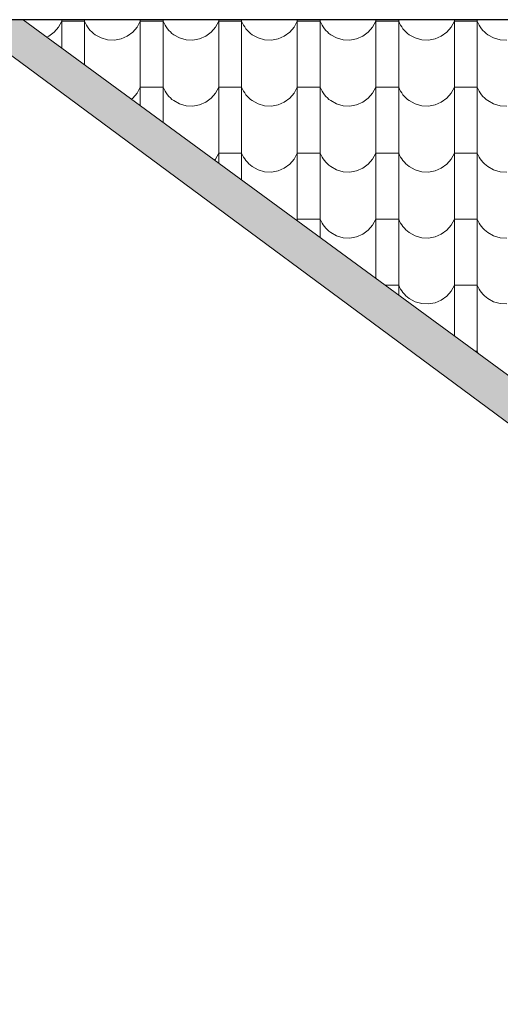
# Model space of a CAD drawing. Header units: millimetres. Extents: x -61343 to 9939, y -6894 to 7453.
# Tile 140 of 255: x -5707 to -5505, y -5498 to -5084. Entities that reach past the tile are written whole.
import ezdxf

# ---------------------------------------------------------------- set-up
doc = ezdxf.new("R2010")
doc.units = ezdxf.units.MM
doc.header["$MEASUREMENT"] = 0
doc.layers.add('810-G Ogólne', color=7, linetype='Continuous')
doc.layers.add('990-D Import IFC', color=7, linetype='Continuous')

# ---------------------------------------------------------------- blocks, each defined once
blk = doc.blocks.new('*X1836', base_point=(515069.4, 47309.9))
at = {"layer": '990-D Import IFC', "color": 251, "linetype": 'Continuous', "lineweight": 13, "true_color": 0x6a6a6a}
for p, q in [((663819.4, -38714.7), (663838.1, -38693.2)), ((663838.1, -38693.2), (663851.4, -38668.2)), ((663851.4, -38661.7), (663851.4, -38780.9)), ((663899.4, -38668.2), (663851.4, -38668.2)), ((663947.5, -38668.2), (663899.4, -38668.2)), ((663947.5, -38661.7), (663947.5, -38837.1)), ((663947.5, -38668.2), (663951.1, -38676.5)), ((663951.1, -38676.5), (663955.4, -38684.6)), ((663955.4, -38684.6), (663960.2, -38692.3)), ((663960.2, -38692.3), (663965.5, -38699.7)), ((664149.4, -38714.7), (664168.1, -38693.2)), ((664168.1, -38693.2), (664181.4, -38668.2)), ((664181.4, -38661.7), (664181.4, -38837.1)), ((664229.4, -38668.2), (664181.4, -38668.2)), ((664277.5, -38668.2), (664229.4, -38668.2)), ((664277.5, -38661.7), (664277.5, -38837.1)), ((664277.5, -38668.2), (664281.1, -38676.5)), ((664281.1, -38676.5), (664285.4, -38684.6)), ((664285.4, -38684.6), (664290.2, -38692.3)), ((664290.2, -38692.3), (664295.5, -38699.7)), ((664479.4, -38714.7), (664498.1, -38693.2)), ((664498.1, -38693.2), (664511.4, -38668.2)), ((664511.4, -38661.7), (664511.4, -38837.1)), ((664559.4, -38668.2), (664511.4, -38668.2)), ((664607.5, -38668.2), (664559.4, -38668.2)), ((664607.5, -38661.7), (664607.5, -38837.1)), ((664607.5, -38668.2), (664611.1, -38676.5)), ((664611.1, -38676.5), (664615.4, -38684.6)), ((664615.4, -38684.6), (664620.2, -38692.3)), ((664620.2, -38692.3), (664625.5, -38699.7)), ((664809.4, -38714.7), (664828.1, -38693.2)), ((664828.1, -38693.2), (664841.4, -38668.2)), ((664841.4, -38661.7), (664841.4, -38837.1)), ((664889.4, -38668.2), (664841.4, -38668.2)), ((664937.5, -38668.2), (664889.4, -38668.2)), ((664937.5, -38661.7), (664937.5, -38837.1)), ((664937.5, -38668.2), (664941.1, -38676.5)), ((664941.1, -38676.5), (664945.4, -38684.6)), ((664945.4, -38684.6), (664950.2, -38692.3)), ((664950.2, -38692.3), (664955.5, -38699.7)), ((665139.4, -38714.7), (665158.1, -38693.2)), ((665158.1, -38693.2), (665171.4, -38668.2)), ((665171.4, -38661.7), (665171.4, -38837.1)), ((665219.4, -38668.2), (665171.4, -38668.2)), ((665267.5, -38668.2), (665219.4, -38668.2)), ((665267.5, -38661.7), (665267.5, -38837.1)), ((665267.5, -38668.2), (665271.1, -38676.5)), ((665271.1, -38676.5), (665275.4, -38684.6)), ((665275.4, -38684.6), (665280.2, -38692.3)), ((665280.2, -38692.3), (665285.5, -38699.7)), ((665469.4, -38714.7), (665488.1, -38693.2)), ((665488.1, -38693.2), (665501.4, -38668.2)), ((665501.4, -38661.7), (665501.4, -38837.1)), ((665549.4, -38668.2), (665501.4, -38668.2)), ((665597.5, -38668.2), (665549.4, -38668.2)), ((665597.5, -38661.7), (665597.5, -38837.1)), ((665597.5, -38668.2), (665601.1, -38676.5)), ((665601.1, -38676.5), (665605.4, -38684.6)), ((665605.4, -38684.6), (665610.2, -38692.3)), ((665610.2, -38692.3), (665615.5, -38699.7)), ((663788.4, -38734.8), (663796.5, -38731.4)), ((663796.5, -38731.4), (663819.4, -38714.7)), ((663965.5, -38699.7), (663971.4, -38706.6)), ((663971.4, -38706.6), (663977.8, -38713.1)), ((663977.8, -38713.1), (663984.6, -38719.2)), ((663984.6, -38719.2), (663991.9, -38724.7)), ((663991.9, -38724.7), (664016.7, -38738.4)), ((664016.7, -38738.4), (664044.1, -38746.1)), ((664100.4, -38742.5), (664126.5, -38731.4)), ((664126.5, -38731.4), (664149.4, -38714.7)), ((664295.5, -38699.7), (664301.4, -38706.6)), ((664301.4, -38706.6), (664307.8, -38713.1)), ((664307.8, -38713.1), (664314.6, -38719.2)), ((664314.6, -38719.2), (664321.9, -38724.7)), ((664321.9, -38724.7), (664346.7, -38738.4)), ((664346.7, -38738.4), (664374.1, -38746.1)), ((664430.4, -38742.5), (664456.5, -38731.4)), ((664456.5, -38731.4), (664479.4, -38714.7)), ((664625.5, -38699.7), (664631.4, -38706.6)), ((664631.4, -38706.6), (664637.8, -38713.1)), ((664637.8, -38713.1), (664644.6, -38719.2)), ((664644.6, -38719.2), (664651.9, -38724.7)), ((664651.9, -38724.7), (664676.7, -38738.4)), ((664676.7, -38738.4), (664704.1, -38746.1)), ((664760.4, -38742.5), (664786.5, -38731.4)), ((664786.5, -38731.4), (664809.4, -38714.7)), ((664955.5, -38699.7), (664961.4, -38706.6)), ((664961.4, -38706.6), (664967.8, -38713.1)), ((664967.8, -38713.1), (664974.6, -38719.2)), ((664974.6, -38719.2), (664981.9, -38724.7)), ((664981.9, -38724.7), (665006.7, -38738.4)), ((665006.7, -38738.4), (665034.1, -38746.1)), ((665090.4, -38742.5), (665116.5, -38731.4)), ((665116.5, -38731.4), (665139.4, -38714.7)), ((665285.5, -38699.7), (665291.4, -38706.6)), ((665291.4, -38706.6), (665297.8, -38713.1)), ((665297.8, -38713.1), (665304.6, -38719.2)), ((665304.6, -38719.2), (665311.9, -38724.7)), ((665311.9, -38724.7), (665336.7, -38738.4)), ((665336.7, -38738.4), (665364.1, -38746.1)), ((665420.4, -38742.5), (665446.5, -38731.4)), ((665446.5, -38731.4), (665469.4, -38714.7)), ((665615.5, -38699.7), (665621.4, -38706.6)), ((665621.4, -38706.6), (665627.8, -38713.1)), ((665627.8, -38713.1), (665634.6, -38719.2)), ((665634.6, -38719.2), (665641.9, -38724.7)), ((665641.9, -38724.7), (665666.7, -38738.4)), ((665666.7, -38738.4), (665694.1, -38746.1)), ((664044.1, -38746.1), (664072.4, -38747.5)), ((664072.4, -38747.5), (664100.4, -38742.5)), ((664374.1, -38746.1), (664402.4, -38747.5)), ((664402.4, -38747.5), (664430.4, -38742.5)), ((664704.1, -38746.1), (664732.4, -38747.5)), ((664732.4, -38747.5), (664760.4, -38742.5)), ((665034.1, -38746.1), (665062.4, -38747.5)), ((665062.4, -38747.5), (665090.4, -38742.5)), ((665364.1, -38746.1), (665392.4, -38747.5)), ((665392.4, -38747.5), (665420.4, -38742.5)), ((665694.1, -38746.1), (665722.4, -38747.5)), ((663947.5, -38837.1), (663947.5, -38851.3)), ((664181.4, -38837.1), (664181.4, -39022.6)), ((664277.5, -38837.1), (664277.5, -39092.9)), ((664511.4, -38837.1), (664511.4, -39114.1)), ((664607.5, -38837.1), (664607.5, -39114.1)), ((664841.4, -38837.1), (664841.4, -39114.1)), ((664937.5, -38837.1), (664937.5, -39114.1)), ((665171.4, -38837.1), (665171.4, -39114.1)), ((665267.5, -38837.1), (665267.5, -39114.1)), ((665501.4, -38837.1), (665501.4, -39114.1)), ((665597.5, -38837.1), (665597.5, -39114.1)), ((664168.1, -38970.2), (664181.4, -38945.2)), ((664229.4, -38945.2), (664181.4, -38945.2)), ((664277.5, -38945.2), (664229.4, -38945.2)), ((664277.5, -38945.2), (664281.1, -38953.5)), ((664498.1, -38970.2), (664511.4, -38945.2)), ((664559.4, -38945.2), (664511.4, -38945.2)), ((664607.5, -38945.2), (664559.4, -38945.2)), ((664607.5, -38945.2), (664611.1, -38953.5)), ((664828.1, -38970.2), (664841.4, -38945.2)), ((664889.4, -38945.2), (664841.4, -38945.2)), ((664937.5, -38945.2), (664889.4, -38945.2)), ((664937.5, -38945.2), (664941.1, -38953.5)), ((665158.1, -38970.2), (665171.4, -38945.2)), ((665219.4, -38945.2), (665171.4, -38945.2)), ((665267.5, -38945.2), (665219.4, -38945.2)), ((665267.5, -38945.2), (665271.1, -38953.5)), ((665488.1, -38970.2), (665501.4, -38945.2)), ((665549.4, -38945.2), (665501.4, -38945.2)), ((665597.5, -38945.2), (665549.4, -38945.2)), ((665597.5, -38945.2), (665601.1, -38953.5)), ((664149.4, -38991.7), (664168.1, -38970.2)), ((664281.1, -38953.5), (664285.4, -38961.6)), ((664285.4, -38961.6), (664290.2, -38969.3)), ((664290.2, -38969.3), (664295.5, -38976.7)), ((664295.5, -38976.7), (664301.4, -38983.6)), ((664301.4, -38983.6), (664307.8, -38990.1)), ((664479.4, -38991.7), (664498.1, -38970.2)), ((664611.1, -38953.5), (664615.4, -38961.6)), ((664615.4, -38961.6), (664620.2, -38969.3)), ((664620.2, -38969.3), (664625.5, -38976.7)), ((664625.5, -38976.7), (664631.4, -38983.6)), ((664631.4, -38983.6), (664637.8, -38990.1)), ((664809.4, -38991.7), (664828.1, -38970.2)), ((664941.1, -38953.5), (664945.4, -38961.6)), ((664945.4, -38961.6), (664950.2, -38969.3)), ((664950.2, -38969.3), (664955.5, -38976.7)), ((664955.5, -38976.7), (664961.4, -38983.6)), ((664961.4, -38983.6), (664967.8, -38990.1)), ((665139.4, -38991.7), (665158.1, -38970.2)), ((665271.1, -38953.5), (665275.4, -38961.6)), ((665275.4, -38961.6), (665280.2, -38969.3)), ((665280.2, -38969.3), (665285.5, -38976.7)), ((665285.5, -38976.7), (665291.4, -38983.6)), ((665291.4, -38983.6), (665297.8, -38990.1)), ((665469.4, -38991.7), (665488.1, -38970.2)), ((665601.1, -38953.5), (665605.4, -38961.6)), ((665605.4, -38961.6), (665610.2, -38969.3)), ((665610.2, -38969.3), (665615.5, -38976.7)), ((665615.5, -38976.7), (665621.4, -38983.6)), ((665621.4, -38983.6), (665627.8, -38990.1)), ((664144.3, -38995.4), (664149.4, -38991.7)), ((664307.8, -38990.1), (664314.6, -38996.2)), ((664314.6, -38996.2), (664321.9, -39001.7)), ((664321.9, -39001.7), (664346.7, -39015.4)), ((664346.7, -39015.4), (664374.1, -39023.1)), ((664374.1, -39023.1), (664402.4, -39024.5)), ((664402.4, -39024.5), (664430.4, -39019.5)), ((664430.4, -39019.5), (664456.5, -39008.4)), ((664456.5, -39008.4), (664479.4, -38991.7)), ((664637.8, -38990.1), (664644.6, -38996.2)), ((664644.6, -38996.2), (664651.9, -39001.7)), ((664651.9, -39001.7), (664676.7, -39015.4)), ((664676.7, -39015.4), (664704.1, -39023.1)), ((664704.1, -39023.1), (664732.4, -39024.5)), ((664732.4, -39024.5), (664760.4, -39019.5)), ((664760.4, -39019.5), (664786.5, -39008.4)), ((664786.5, -39008.4), (664809.4, -38991.7)), ((664967.8, -38990.1), (664974.6, -38996.2)), ((664974.6, -38996.2), (664981.9, -39001.7)), ((664981.9, -39001.7), (665006.7, -39015.4)), ((665006.7, -39015.4), (665034.1, -39023.1)), ((665034.1, -39023.1), (665062.4, -39024.5)), ((665062.4, -39024.5), (665090.4, -39019.5)), ((665090.4, -39019.5), (665116.5, -39008.4)), ((665116.5, -39008.4), (665139.4, -38991.7)), ((665297.8, -38990.1), (665304.6, -38996.2)), ((665304.6, -38996.2), (665311.9, -39001.7)), ((665311.9, -39001.7), (665336.7, -39015.4)), ((665336.7, -39015.4), (665364.1, -39023.1)), ((665364.1, -39023.1), (665392.4, -39024.5)), ((665392.4, -39024.5), (665420.4, -39019.5)), ((665420.4, -39019.5), (665446.5, -39008.4)), ((665446.5, -39008.4), (665469.4, -38991.7)), ((665627.8, -38990.1), (665634.6, -38996.2)), ((665634.6, -38996.2), (665641.9, -39001.7)), ((665641.9, -39001.7), (665666.7, -39015.4)), ((665666.7, -39015.4), (665694.1, -39023.1)), ((665694.1, -39023.1), (665722.4, -39024.5)), ((664511.4, -39114.1), (664511.4, -39264.2)), ((664607.5, -39114.1), (664607.5, -39334.6)), ((664841.4, -39114.1), (664841.4, -39391.1)), ((664937.5, -39114.1), (664937.5, -39391.1)), ((665171.4, -39114.1), (665171.4, -39391.1)), ((665267.5, -39114.1), (665267.5, -39391.1)), ((665501.4, -39114.1), (665501.4, -39391.1)), ((665597.5, -39114.1), (665597.5, -39391.1)), ((664498.1, -39247.2), (664511.4, -39222.2)), ((664559.4, -39222.2), (664511.4, -39222.2)), ((664607.5, -39222.2), (664559.4, -39222.2)), ((664607.5, -39222.2), (664611.1, -39230.5)), ((664611.1, -39230.5), (664615.4, -39238.6)), ((664828.1, -39247.2), (664841.4, -39222.2)), ((664889.4, -39222.2), (664841.4, -39222.2)), ((664937.5, -39222.2), (664889.4, -39222.2)), ((664937.5, -39222.2), (664941.1, -39230.5)), ((664941.1, -39230.5), (664945.4, -39238.6)), ((665158.1, -39247.2), (665171.4, -39222.2)), ((665219.4, -39222.2), (665171.4, -39222.2)), ((665267.5, -39222.2), (665219.4, -39222.2)), ((665267.5, -39222.2), (665271.1, -39230.5)), ((665271.1, -39230.5), (665275.4, -39238.6)), ((665488.1, -39247.2), (665501.4, -39222.2)), ((665549.4, -39222.2), (665501.4, -39222.2)), ((665597.5, -39222.2), (665549.4, -39222.2)), ((665597.5, -39222.2), (665601.1, -39230.5)), ((665601.1, -39230.5), (665605.4, -39238.6)), ((664494.2, -39251.6), (664498.1, -39247.2)), ((664615.4, -39238.6), (664620.2, -39246.3)), ((664620.2, -39246.3), (664625.5, -39253.7)), ((664625.5, -39253.7), (664631.4, -39260.6)), ((664631.4, -39260.6), (664637.8, -39267.1)), ((664637.8, -39267.1), (664644.6, -39273.2)), ((664644.6, -39273.2), (664651.9, -39278.7)), ((664786.5, -39285.4), (664809.4, -39268.7)), ((664809.4, -39268.7), (664828.1, -39247.2)), ((664945.4, -39238.6), (664950.2, -39246.3)), ((664950.2, -39246.3), (664955.5, -39253.7)), ((664955.5, -39253.7), (664961.4, -39260.6)), ((664961.4, -39260.6), (664967.8, -39267.1)), ((664967.8, -39267.1), (664974.6, -39273.2)), ((664974.6, -39273.2), (664981.9, -39278.7)), ((665116.5, -39285.4), (665139.4, -39268.7)), ((665139.4, -39268.7), (665158.1, -39247.2)), ((665275.4, -39238.6), (665280.2, -39246.3)), ((665280.2, -39246.3), (665285.5, -39253.7)), ((665285.5, -39253.7), (665291.4, -39260.6)), ((665291.4, -39260.6), (665297.8, -39267.1)), ((665297.8, -39267.1), (665304.6, -39273.2)), ((665304.6, -39273.2), (665311.9, -39278.7)), ((665446.5, -39285.4), (665469.4, -39268.7)), ((665469.4, -39268.7), (665488.1, -39247.2)), ((665605.4, -39238.6), (665610.2, -39246.3)), ((665610.2, -39246.3), (665615.5, -39253.7)), ((665615.5, -39253.7), (665621.4, -39260.6)), ((665621.4, -39260.6), (665627.8, -39267.1)), ((665627.8, -39267.1), (665634.6, -39273.2)), ((665634.6, -39273.2), (665641.9, -39278.7)), ((664651.9, -39278.7), (664676.7, -39292.4)), ((664676.7, -39292.4), (664704.1, -39300.1)), ((664704.1, -39300.1), (664732.4, -39301.5)), ((664732.4, -39301.5), (664760.4, -39296.5)), ((664760.4, -39296.5), (664786.5, -39285.4)), ((664981.9, -39278.7), (665006.7, -39292.4)), ((665006.7, -39292.4), (665034.1, -39300.1)), ((665034.1, -39300.1), (665062.4, -39301.5)), ((665062.4, -39301.5), (665090.4, -39296.5)), ((665090.4, -39296.5), (665116.5, -39285.4)), ((665311.9, -39278.7), (665336.7, -39292.4)), ((665336.7, -39292.4), (665364.1, -39300.1)), ((665364.1, -39300.1), (665392.4, -39301.5)), ((665392.4, -39301.5), (665420.4, -39296.5)), ((665420.4, -39296.5), (665446.5, -39285.4)), ((665641.9, -39278.7), (665666.7, -39292.4)), ((665666.7, -39292.4), (665694.1, -39300.1)), ((665694.1, -39300.1), (665722.4, -39301.5)), ((664841.4, -39391.1), (664841.4, -39505.8)), ((664937.5, -39391.1), (664937.5, -39576.2)), ((665171.4, -39391.1), (665171.4, -39668.1)), ((665267.5, -39391.1), (665267.5, -39668.1)), ((665501.4, -39391.1), (665501.4, -39668.1)), ((665597.5, -39391.1), (665597.5, -39668.1)), ((664838.8, -39504), (664841.4, -39499.2)), ((664889.4, -39499.2), (664841.4, -39499.2)), ((664937.5, -39499.2), (664889.4, -39499.2)), ((664937.5, -39499.2), (664941.1, -39507.5)), ((664941.1, -39507.5), (664945.4, -39515.6)), ((664945.4, -39515.6), (664950.2, -39523.3)), ((664950.2, -39523.3), (664955.5, -39530.7)), ((665139.4, -39545.7), (665158.1, -39524.2)), ((665158.1, -39524.2), (665171.4, -39499.2)), ((665219.4, -39499.2), (665171.4, -39499.2)), ((665267.5, -39499.2), (665219.4, -39499.2)), ((665267.5, -39499.2), (665271.1, -39507.5)), ((665271.1, -39507.5), (665275.4, -39515.6)), ((665275.4, -39515.6), (665280.2, -39523.3)), ((665280.2, -39523.3), (665285.5, -39530.7)), ((665469.4, -39545.7), (665488.1, -39524.2)), ((665488.1, -39524.2), (665501.4, -39499.2)), ((665549.4, -39499.2), (665501.4, -39499.2)), ((665597.5, -39499.2), (665549.4, -39499.2)), ((665597.5, -39499.2), (665601.1, -39507.5)), ((665601.1, -39507.5), (665605.4, -39515.6)), ((665605.4, -39515.6), (665610.2, -39523.3)), ((665610.2, -39523.3), (665615.5, -39530.7)), ((664955.5, -39530.7), (664961.4, -39537.6)), ((664961.4, -39537.6), (664967.8, -39544.1)), ((664967.8, -39544.1), (664974.6, -39550.2)), ((664974.6, -39550.2), (664981.9, -39555.7)), ((664981.9, -39555.7), (665006.7, -39569.4)), ((665090.4, -39573.5), (665116.5, -39562.4)), ((665116.5, -39562.4), (665139.4, -39545.7)), ((665285.5, -39530.7), (665291.4, -39537.6)), ((665291.4, -39537.6), (665297.8, -39544.1)), ((665297.8, -39544.1), (665304.6, -39550.2)), ((665304.6, -39550.2), (665311.9, -39555.7)), ((665311.9, -39555.7), (665336.7, -39569.4)), ((665420.4, -39573.5), (665446.5, -39562.4)), ((665446.5, -39562.4), (665469.4, -39545.7)), ((665615.5, -39530.7), (665621.4, -39537.6)), ((665621.4, -39537.6), (665627.8, -39544.1)), ((665627.8, -39544.1), (665634.6, -39550.2)), ((665634.6, -39550.2), (665641.9, -39555.7)), ((665641.9, -39555.7), (665666.7, -39569.4)), ((665006.7, -39569.4), (665034.1, -39577.1)), ((665034.1, -39577.1), (665062.4, -39578.5)), ((665062.4, -39578.5), (665090.4, -39573.5)), ((665336.7, -39569.4), (665364.1, -39577.1)), ((665364.1, -39577.1), (665392.4, -39578.5)), ((665392.4, -39578.5), (665420.4, -39573.5)), ((665666.7, -39569.4), (665694.1, -39577.1)), ((665694.1, -39577.1), (665722.4, -39578.5)), ((665171.4, -39668.1), (665171.4, -39747.5)), ((665267.5, -39668.1), (665267.5, -39817.8)), ((665501.4, -39668.1), (665501.4, -39945.1)), ((665597.5, -39668.1), (665597.5, -39945.1)), ((665219.4, -39776.2), (665210.6, -39776.2)), ((665267.5, -39776.2), (665219.4, -39776.2)), ((665267.5, -39776.2), (665271.1, -39784.5)), ((665271.1, -39784.5), (665275.4, -39792.6)), ((665275.4, -39792.6), (665280.2, -39800.3)), ((665280.2, -39800.3), (665285.5, -39807.7)), ((665285.5, -39807.7), (665291.4, -39814.6)), ((665291.4, -39814.6), (665297.8, -39821.1)), ((665469.4, -39822.7), (665488.1, -39801.2)), ((665488.1, -39801.2), (665501.4, -39776.2)), ((665549.4, -39776.2), (665501.4, -39776.2)), ((665597.5, -39776.2), (665549.4, -39776.2)), ((665597.5, -39776.2), (665601.1, -39784.5)), ((665601.1, -39784.5), (665605.4, -39792.6)), ((665605.4, -39792.6), (665610.2, -39800.3)), ((665610.2, -39800.3), (665615.5, -39807.7)), ((665615.5, -39807.7), (665621.4, -39814.6)), ((665621.4, -39814.6), (665627.8, -39821.1)), ((665297.8, -39821.1), (665304.6, -39827.2)), ((665304.6, -39827.2), (665311.9, -39832.7)), ((665311.9, -39832.7), (665336.7, -39846.4)), ((665336.7, -39846.4), (665364.1, -39854.1)), ((665364.1, -39854.1), (665392.4, -39855.5)), ((665392.4, -39855.5), (665420.4, -39850.5)), ((665420.4, -39850.5), (665446.5, -39839.4)), ((665446.5, -39839.4), (665469.4, -39822.7)), ((665627.8, -39821.1), (665634.6, -39827.2)), ((665634.6, -39827.2), (665641.9, -39832.7)), ((665641.9, -39832.7), (665666.7, -39846.4)), ((665666.7, -39846.4), (665694.1, -39854.1)), ((665694.1, -39854.1), (665722.4, -39855.5)), ((665501.4, -39945.1), (665501.4, -39989.1)), ((665597.5, -39945.1), (665597.5, -40059.4)), ((665597.5, -40053.2), (665588.9, -40053.2)), ((665597.5, -40053.2), (665601.1, -40061.5)), ((665601.1, -40061.5), (665601.6, -40062.5))]:
    blk.add_line(p, q, dxfattribs=at)
blk = doc.blocks.new('Wypełnienie_28_3', base_point=(515069.4, 47309.9))
at = {"layer": '990-D Import IFC', "color": 251, "linetype": 'Continuous', "lineweight": 13, "true_color": 0x6a6a6a}
blk.add_blockref('*X1836', (515069.4, 47309.9), dxfattribs=at)

msp = doc.modelspace()

# ---------------------------------------------------------------- hatches: boundary and pattern name
at = {"layer": '810-G Ogólne', "linetype": 'Continuous', "lineweight": 13}
msp.add_hatch(color=7, dxfattribs=at).paths.add_polyline_path([(-5730.933, -5084.481), (-5186.892, -5486.481), (-5231.132, -5486.481), (-5231.132, -5501.481), (-5231.132, -6378.481), (-5216.132, -6378.481), (-5216.132, -5501.481), (-5176.132, -5501.481), (-5166.132, -5501.481), (-5166.132, -5479.481), (-5705.593, -5084.481)])

# ---------------------------------------------------------------- linework, layer by layer
at = {"layer": '810-G Ogólne', "color": 7, "linetype": 'Continuous', "lineweight": 25}
msp.add_line((-5315.593, -5084.481), (-5730.933, -5084.481), dxfattribs=at)
at = {"layer": '810-G Ogólne', "color": 7, "linetype": 'Continuous', "lineweight": 13}
msp.add_lwpolyline([(-5730.933, -5084.481), (-5186.892, -5486.481), (-5231.132, -5486.481), (-5231.132, -5501.481), (-5231.132, -6378.481), (-5216.132, -6378.481), (-5216.132, -5501.481), (-5176.132, -5501.481), (-5166.132, -5501.481), (-5166.132, -5479.481), (-5705.593, -5084.481)], close=True, dxfattribs=at)

# ---------------------------------------------------------------- block references
at = {"layer": '990-D Import IFC', "color": 251, "linetype": 'Continuous', "lineweight": 13, "true_color": 0x6a6a6a, "xscale": 0.1, "yscale": 0.1, "zscale": 0.1}
msp.add_blockref('Wypełnienie_28_3', (-20567.507, 3512.683), dxfattribs=at)

doc.saveas('drawing.dxf')
